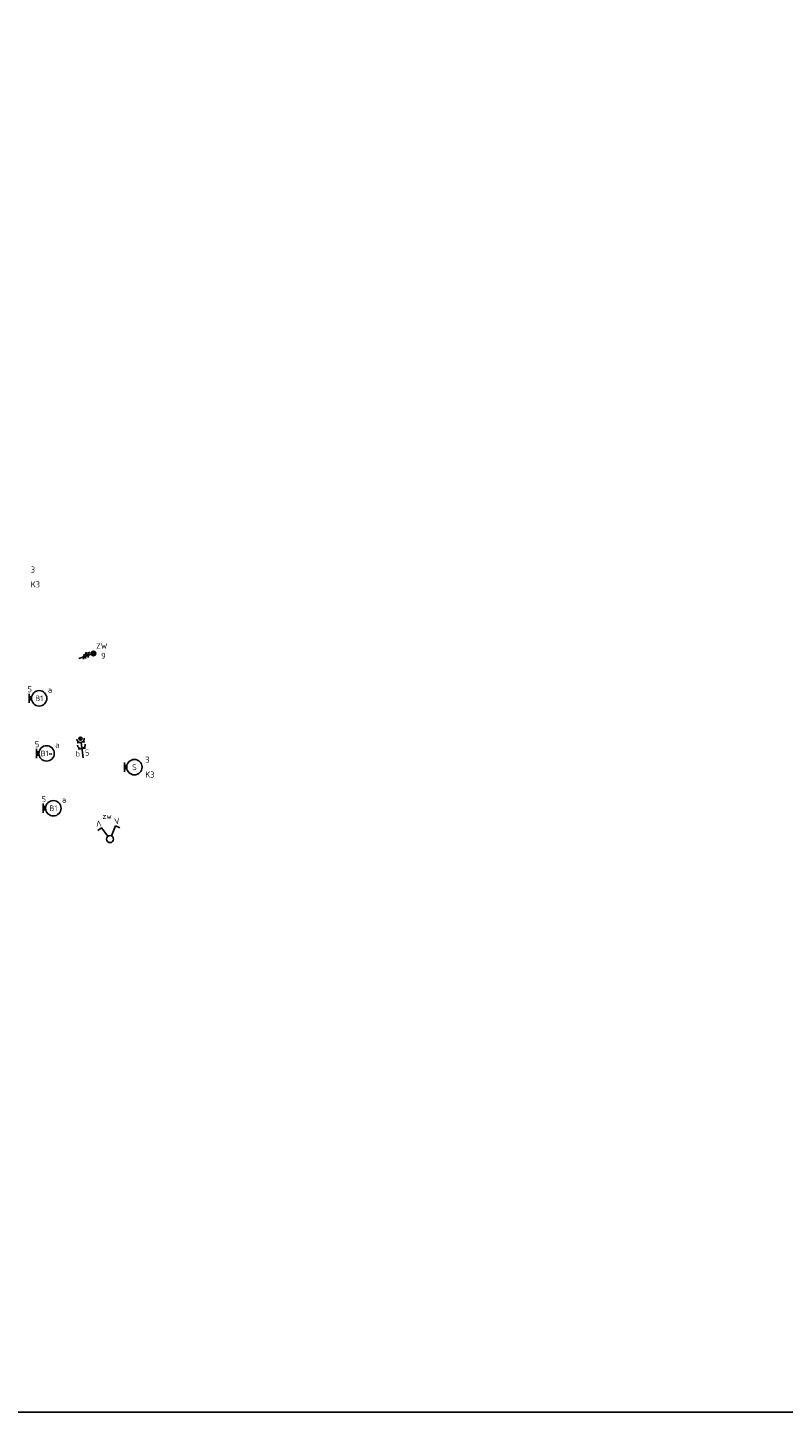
# Model space of a CAD drawing. Header units: millimetres. Extents: x -31842 to 195000, y -27609 to 95000.
# Tile 21 of 21: x 96849 to 121387, y 5000 to 50000. Entities that reach past the tile are written whole.
import ezdxf
from ezdxf.enums import TextEntityAlignment as Align

# ---------------------------------------------------------------- set-up
doc = ezdxf.new("R2010")
doc.units = ezdxf.units.MM
doc.header["$LTSCALE"] = 100
doc.header["$PDMODE"] = 1
for name, color, linetype in [('00-xref-xgv', 7, 'Continuous'), ('EB62204-_ATTRIB', 2, 'Continuous'), ('EB63101-_ATTRIB', 2, 'Continuous'), ('EB63106-_ATTRIB', 2, 'Continuous'), ('EB6531--_ATTRIB', 2, 'Continuous'), ('EL62204-_KRACHT-ASP230', 3, 'Continuous'), ('EL63101-_LICHT-ARM', 3, 'Continuous'), ('EL63103-_LICHT-WCD230V', 3, 'Continuous'), ('EL63106-_LICHT-WCDPLAF', 3, 'Continuous'), ('EL6531--_ZONWERING', 3, 'Continuous')]:
    doc.layers.add(name, color=color, linetype=linetype)
doc.styles.add('ISO', font='iso.shx', dxfattribs={"height": 220})
doc.styles.add('NORATT', font='iso.shx')
doc.styles.add('NORDIM', font='isocp.shx')

# ---------------------------------------------------------------- blocks, each defined once
blk = doc.blocks.new('ES3W2P')
at = {"color": 0}
for p, q in [((1.25, 2), (-1.25, 2)), ((1.25, 0), (-1.25, 0)), ((0.5, 3.25), (-0.5, 3.25)), ((0.43, 3.5), (-0.43, 3.5)), ((0.43, 3), (-0.43, 3)), ((0, 2), (0, -3))]:
    blk.add_line(p, q, dxfattribs=at)
blk.add_circle((0, 3.25), 0.5, dxfattribs=at)
for centre in [(0, 3.25), (0, 1.25)]:
    blk.add_arc(centre, 1.25, 180, 0, dxfattribs=at)
at = {"color": 0, "style": 'NORATT'}
for tag, flags, p in [('VERMOGEN', 9, (-2.5, 4.5)), ('GROEP', 8, (0, 5.5)), ('KAST', 9, (2.5, 4.5)), ('SCHAK', 8, (-1.5, -1.5)), ('TAL', 8, (1.59, -1.64))]:
    blk.add_attdef(tag, text='', height=1.8, rotation=90, dxfattribs=dict(at, flags=flags)).set_placement(p, align=Align.MIDDLE)
at = {"style": 'NORATT', "width": 0.7, "flags": 8}
blk.add_attdef('DOEL', text='', height=1.8, rotation=90, dxfattribs=at).set_placement((-2.5, 5.5), align=Align.MIDDLE_LEFT)
at = {"style": 'NORATT', "flags": 9}
blk.add_attdef('GELIJK', text='', height=1.8, rotation=90, dxfattribs=at).set_placement((5, 5.5), align=Align.MIDDLE_CENTER)
blk.add_attdef('M_CODE', text='', height=1.8, dxfattribs=at).set_placement((0, 0), align=Align.MIDDLE_CENTER)
blk = doc.blocks.new('ES3G10')
for p, q in [((-3.25, -1.5), (-3.25, 1.5)), ((-3.25, 0.52), (-2.44, 0.52)), ((-3.25, 0.17), (-2.49, 0.17)), ((-3.25, -0.17), (-2.49, -0.17)), ((-3.25, -0.52), (-2.44, -0.52))]:
    blk.add_line(p, q)
blk.add_circle((0, 0), 2.5)
at = {"style": 'NORATT', "flags": 9}
blk.add_attdef('GELIJK', text='', height=1.8, dxfattribs=at).set_placement((3.5, 5), align=Align.MIDDLE_CENTER)
at = {"color": 6, "style": 'NORATT'}
for tag, flags, p in [('A_CODE', 8, (0, 0)), ('SCHAK', 8, (3.5, 2.75)), ('GROEP', 8, (-3.5, -2.75)), ('KAST', 9, (3.5, -2.75))]:
    blk.add_attdef(tag, text='', height=1.8, dxfattribs=dict(at, flags=flags)).set_placement(p, align=Align.MIDDLE)
blk = doc.blocks.new('ES3X5')
at = {"color": 1}
for p, q in [((-0.88, -0.38), (-0.88, 0.01)), ((-0.78, -0.42), (-0.78, 0.06)), ((-0.73, 1.04), (-0.73, 0.3)), ((-0.73, 0.67), (0.73, -0.07)), ((-0.69, -0.42), (-0.69, 0.06)), ((-0.59, -0.38), (-0.59, 0.01)), ((-0.73, -0.18), (0.73, -0.92)), ((-0.73, -0.88), (0.73, -1.62))]:
    blk.add_line(p, q, dxfattribs=at)
at = {"color": 0}
for p, q in [((-0.45, 1.4), (-0.45, 2.6)), ((-0.15, 1.27), (-0.15, 2.73)), ((0, 1.25), (0, -3)), ((0.15, 1.27), (0.15, 2.73)), ((0.45, 1.4), (0.45, 2.6))]:
    blk.add_line(p, q, dxfattribs=at)
at = {"color": 1}
blk.add_circle((-0.73, -0.18), 0.245, dxfattribs=at)
at = {"color": 0}
blk.add_circle((0, 2), 0.75, dxfattribs=at)
at = {"style": 'NORATT'}
for tag, flags, p in [('VERMOGEN', 9, (-2.5, 4.5)), ('GROEP', 8, (0, 4.5)), ('SCHAK', 8, (2.5, 4.5)), ('KAST', 9, (7, 4.5)), ('DOEL', 8, (-2.5, 1))]:
    blk.add_attdef(tag, text='', height=1.8, rotation=90, dxfattribs=dict(at, flags=flags)).set_placement(p, align=Align.MIDDLE_LEFT)
for tag, flags, p in [('TAL', 8, (2.5, 4.5)), ('GELIJK', 9, (5, 4.5))]:
    blk.add_attdef(tag, text='', height=1.8, rotation=90, dxfattribs=dict(at, flags=flags)).set_placement(p, align=Align.MIDDLE_CENTER)
at = {"style": 'NORATT', "flags": 9}
blk.add_attdef('M_CODE', text='', height=1.8, dxfattribs=at).set_placement((0, 0), align=Align.MIDDLE_CENTER)
blk = doc.blocks.new('ES3SZ')
at = {"color": 0}
for points in [[(-0.58, 1), (-2.31, 4), (-3.61, 3.25)], [(0.58, 1), (2.31, 4), (3.61, 3.25)]]:
    blk.add_lwpolyline(points, dxfattribs=at)
blk.add_circle((0, 0), 1.15, dxfattribs=at)
blk.add_point((0, 0), dxfattribs=at)
blk.add_point((0, 0), dxfattribs=at)
at = {"color": 2, "style": 'ISO'}
blk.add_text('V', height=2, rotation=180, dxfattribs=at).set_placement((-3, 5.5), align=Align.MIDDLE_CENTER)
blk.add_text('V', height=2, dxfattribs=at).set_placement((3, 5.5), align=Align.MIDDLE_CENTER)
at = {"style": 'NORATT'}
for tag, flags, p in [('SCHAK', 8, (3, 5.5)), ('KAST', 9, (-3, 0.5)), ('M_CODE', 8, (0, 0)), ('GROEP', 9, (-3, -4.5)), ('DOEL', 9, (-3, -2))]:
    blk.add_attdef(tag, text='', height=1.8, dxfattribs=dict(at, flags=flags)).set_placement(p, align=Align.MIDDLE_CENTER)
for tag, flags, p in [('PANEEL', 9, (0, 3)), ('CODE', 9, (1, 3.5)), ('GRP', 8, (0, -5)), ('RUIMTE', 9, (0, -7.5))]:
    blk.add_attdef(tag, text='', height=1.8, dxfattribs=dict(at, flags=flags)).set_placement(p, align=Align.MIDDLE_LEFT)

msp = doc.modelspace()

# ---------------------------------------------------------------- linework, layer by layer
at = {"layer": '00-xref-xgv'}
msp.add_lwpolyline([(195000, 5000), (5000, 5000), (5000, 95000), (195000, 95000)], close=True, dxfattribs=at)

# ---------------------------------------------------------------- block references
at = {"layer": 'EL62204-_KRACHT-ASP230'}
ref = msp.add_blockref('ES3X5', (98793, 29598, -16800), dxfattribs=dict(at, xscale=100, yscale=100, zscale=100, rotation=288.7499999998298))
ref.add_attrib('DOEL', 'ZW', dxfattribs={"layer": 'EB62204-_ATTRIB', "color": 1, "height": 180, "style": 'NORATT', "flags": 8}).set_placement((99070, 29907, -16800), align=Align.MIDDLE_LEFT)
at = {"layer": 'EL63101-_LICHT-ARM'}
ref = msp.add_blockref('ES3G10', (97222, 28204, -14200), dxfattribs=dict(at, xscale=100, yscale=100, zscale=100))
ref.add_attrib('A_CODE', 'B1', dxfattribs={"layer": 'EB63101-_ATTRIB', "color": 1, "height": 180, "style": 'NORATT', "flags": 8}).set_placement((97222, 28204, -14200), align=Align.MIDDLE)
ref.add_attrib('SCHAK', 'a', dxfattribs={"layer": 'EB63101-_ATTRIB', "color": 1, "height": 180, "style": 'NORATT', "flags": 8}).set_placement((97572, 28479, -14200), align=Align.MIDDLE)
ref = msp.add_blockref('ES3G10', (97462, 26414, -14200), dxfattribs=dict(at, xscale=100, yscale=100, zscale=100))
ref.add_attrib('A_CODE', 'B1*', dxfattribs={"layer": 'EB63101-_ATTRIB', "color": 1, "height": 180, "style": 'NORATT', "flags": 8}).set_placement((97462, 26414, -14200), align=Align.MIDDLE)
ref.add_attrib('SCHAK', 'a', dxfattribs={"layer": 'EB63101-_ATTRIB', "color": 1, "height": 180, "style": 'NORATT', "flags": 8}).set_placement((97812, 26689, -14200), align=Align.MIDDLE)
ref = msp.add_blockref('ES3G10', (100314, 25968, -14200), dxfattribs=dict(at, xscale=100, yscale=100, zscale=100))
ref.add_attrib('A_CODE', 'S', dxfattribs={"layer": 'EB63101-_ATTRIB', "color": 1, "height": 180, "style": 'NORATT', "flags": 8}).set_placement((100314, 25968, -14200), align=Align.MIDDLE)
ref = msp.add_blockref('ES3G10', (97681, 24632, -14200), dxfattribs=dict(at, xscale=100, yscale=100, zscale=100))
ref.add_attrib('A_CODE', 'B1', dxfattribs={"layer": 'EB63101-_ATTRIB', "color": 1, "height": 180, "style": 'NORATT', "flags": 8}).set_placement((97681, 24632, -14200), align=Align.MIDDLE)
ref.add_attrib('SCHAK', 'a', dxfattribs={"layer": 'EB63101-_ATTRIB', "color": 1, "height": 180, "style": 'NORATT', "flags": 8}).set_placement((98031, 24907, -14200), align=Align.MIDDLE)
at = {"layer": 'EL63106-_LICHT-WCDPLAF'}
ref = msp.add_blockref('ES3W2P', (98606, 26572, -10800), dxfattribs=dict(at, xscale=100.0000000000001, yscale=100.0000000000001, zscale=100.0000000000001, rotation=7.499999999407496))
ref.add_attrib('SCHAK', 'b', dxfattribs={"layer": 'EB63106-_ATTRIB', "color": 1, "height": 180, "style": 'NORATT', "flags": 8}).set_placement((98477, 26404, -10800), align=Align.MIDDLE)
at = {"layer": 'EL6531--_ZONWERING'}
ref = msp.add_blockref('ES3SZ', (99523, 23630, -16800), dxfattribs=dict(at, xscale=99.99999999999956, yscale=99.99999999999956, zscale=99.99999999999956, rotation=7.500000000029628))
ref.add_attrib('SCHAK', 'zw', dxfattribs={"layer": 'EB6531--_ATTRIB', "color": 1, "height": 180, "style": 'NORATT', "flags": 8}).set_placement((99425, 24374, -16800), align=Align.MIDDLE)

# ---------------------------------------------------------------- texts
at = {"layer": 'EL63101-_LICHT-ARM', "color": 1, "style": 'NORDIM'}
for s, p in [('3', (96950, 32289, -16600)), ('K3', (96950, 31806, -16600)), ('5', (96843, 28403, -32550)), ('5', (97083, 26613, -32550)), ('5', (98708, 26339, -35150)), ('3', (100667, 26110, -16600)), ('K3', (100667, 25627, -16600)), ('5', (97302, 24831, -32550))]:
    msp.add_text(s, height=200, dxfattribs=at).set_placement(p)
at = {"layer": 'EL63103-_LICHT-WCD230V', "color": 7, "style": 'NORDIM'}
msp.add_text('9', height=200, dxfattribs=at).set_placement((99232, 29484, -33400))

doc.saveas('drawing.dxf')
